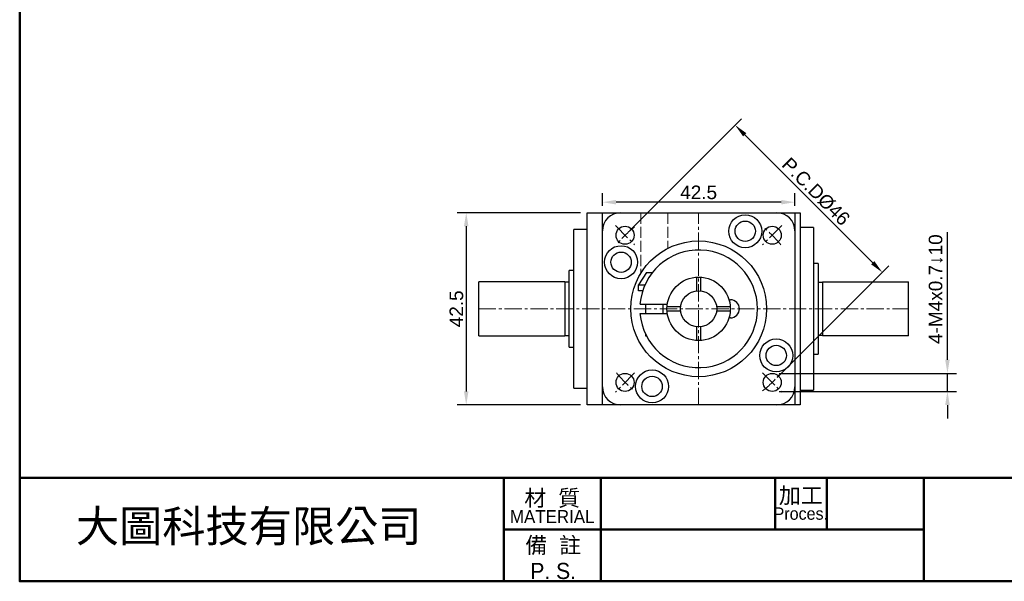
# Model space of a CAD drawing. Header units: millimetres. Extents: x 2723 to 3130, y 721 to 1006.
# Tile 1 of 8: x 2723 to 2941, y 721 to 845. Entities that reach past the tile are written whole.
import ezdxf

# ---------------------------------------------------------------- set-up
doc = ezdxf.new("R2010")
doc.units = ezdxf.units.MM
doc.linetypes.add('CENTER2', pattern=[28.575, 19.05, -3.175, 3.175, -3.175])
doc.linetypes.add('DASHED', pattern=[0.2068, 0.1655, -0.0413])
for name, color, linetype, lineweight in [('中心線', 6, 'CENTER2', 5), ('剖面線', 2, 'DASHED', 5), ('圖框', 7, 'Continuous', 50), ('標註', 4, 'Continuous', 13)]:
    doc.layers.add(name, color=color, linetype=linetype, lineweight=lineweight)
doc.layers.add('產品', color=7, linetype='Continuous')
doc.styles.get("Standard").update_dxf_attribs({"font": 'arial.ttf'})
doc.styles.add('預設-ISO', font='arial.ttf')
doc.dimstyles.new('yuetai', dxfattribs={"dimtxt": 3, "dimasz": 3, "dimexe": 2, "dimexo": 1.5, "dimtad": 1, "dimdsep": 46, "dimtxsty": 'Standard', "dimcen": 0, "dimadec": 0, "dimazin": 0, "dimtfac": 1, "dimtmove": 0, "dimatfit": 3, "dimfxl": 1, "dimarcsym": 0})

# ---------------------------------------------------------------- blocks, each defined once
blk = doc.blocks.new('標題欄框 下標註')
at = {"layer": '圖框'}
for p, q in [((2.28, 73.91), (2.28, 89.91)), ((77.28, 89.91), (77.28, 73.91)), ((92.28, 89.91), (92.28, 73.91)), ((119.28, 89.91), (119.28, 81.91)), ((127.28, 89.91), (127.28, 81.91)), ((142.28, 89.91), (142.28, 73.91)), ((77.28, 81.91), (142.28, 81.91))]:
    blk.add_line(p, q, dxfattribs=at)
for points in [[(2.28, 89.91), (287.28, 89.91), (287.28, 273.91), (2.28, 273.91)], [(287.28, 89.91), (2.28, 89.91), (2.28, 73.91), (287.28, 73.91)]]:
    blk.add_lwpolyline(points, close=True, dxfattribs=at)
at = {"layer": '圖框', "color": 7, "attachment_point": 5, "style": '預設-ISO'}
for s, insert, char_height, width, line_spacing_factor in [('{\\fPMingLiU|b0|i0|c136|p18;\\H0.71429x;加工\\P\\fPMingLiU|b0|i0|c0|p18;\\H0.76x;Proces.}', (123.25, 85.94), 3.5, 7.8869, 0.74878), ('\\f新細明體|b0|i0;\\H2.5000;材  質\\P\\f新細明體|b0|i0;\\H2.0000;MATERIAL', (84.75, 85.5), 3.5, 14.9029, 0.74878), ('\\f新細明體|b0|i0;\\H2.5000;備  註\\PP. S.', (84.9, 77.49), 2.5, 15.0412, 0.958537)]:
    blk.add_mtext(s, dxfattribs=dict(at, insert=insert, char_height=char_height, width=width, line_spacing_factor=line_spacing_factor))
blk = doc.blocks.new('*D23')
at = {"layer": 'Defpoints', "color": 0, "transparency": 16777216}
for p in [(2881.31, 821.65), (2856.98, 797.32), (2889.51, 764.8)]:
    blk.add_point(p, dxfattribs=at)
at = {"layer": '標註', "color": 0, "lineweight": -2, "transparency": 16777216}
for p, q in [((2858.04, 798.38), (2882.72, 823.06)), ((2911.71, 791.24), (2883.43, 819.53)), ((2890.57, 765.86), (2915.25, 790.54))]:
    blk.add_line(p, q, dxfattribs=at)
at = {"layer": '標註', "color": 0, "transparency": 16777216}
for points in [[(2883.78, 819.88), (2883.07, 819.17), (2881.31, 821.65)], [(2912.07, 791.6), (2911.36, 790.89), (2913.83, 789.12)]]:
    blk.add_solid(points, dxfattribs=at)
at = {"layer": '標註', "color": 0, "transparency": 16777216, "insert": (2899.15, 806.97), "char_height": 3, "attachment_point": 5, "rotation": 315}
blk.add_mtext('P.C.DØ46', dxfattribs=at)
blk = doc.blocks.new('*D29')
at = {"layer": 'Defpoints', "color": 0, "transparency": 16777216}
for p in [(2889.51, 766.8), (2928.22, 766.8), (2889.51, 762.8)]:
    blk.add_point(p, dxfattribs=at)
at = {"layer": '標註', "color": 0, "lineweight": -2, "transparency": 16777216}
for p, q in [((2928.22, 769.8), (2928.22, 798.02)), ((2891.01, 766.8), (2930.22, 766.8)), ((2928.22, 762.8), (2928.22, 766.8)), ((2891.01, 762.8), (2930.22, 762.8)), ((2928.22, 759.8), (2928.22, 756.8))]:
    blk.add_line(p, q, dxfattribs=at)
at = {"layer": '標註', "color": 0, "transparency": 16777216}
for points in [[(2927.72, 769.8), (2928.72, 769.8), (2928.22, 766.8)], [(2927.72, 759.8), (2928.72, 759.8), (2928.22, 762.8)]]:
    blk.add_solid(points, dxfattribs=at)
at = {"layer": '標註', "color": 0, "transparency": 16777216, "insert": (2925.65, 785.41), "char_height": 3, "attachment_point": 5, "rotation": 90}
blk.add_mtext('4-M4x0.7↓10', dxfattribs=at)
blk = doc.blocks.new('*D44')
at = {"layer": 'Defpoints', "color": 0, "transparency": 16777216}
for p in [(2851.99, 804.62), (2851.99, 802.31), (2894.49, 802.31)]:
    blk.add_point(p, dxfattribs=at)
at = {"layer": '標註', "color": 0, "lineweight": -2, "transparency": 16777216}
for p, q in [((2851.99, 803.81), (2851.99, 806.62)), ((2894.49, 803.81), (2894.49, 806.62)), ((2891.49, 804.62), (2854.99, 804.62))]:
    blk.add_line(p, q, dxfattribs=at)
at = {"layer": '標註', "color": 0, "transparency": 16777216}
for points in [[(2854.99, 805.12), (2854.99, 804.12), (2851.99, 804.62)], [(2891.49, 805.12), (2891.49, 804.12), (2894.49, 804.62)]]:
    blk.add_solid(points, dxfattribs=at)
at = {"layer": '標註', "color": 0, "transparency": 16777216, "insert": (2873.24, 806.78), "char_height": 3, "attachment_point": 5}
blk.add_mtext('42.5', dxfattribs=at)
blk = doc.blocks.new('*D45')
at = {"layer": 'Defpoints', "color": 0, "transparency": 16777216}
for p in [(2848.64, 802.31), (2821.88, 759.81), (2848.64, 759.81)]:
    blk.add_point(p, dxfattribs=at)
at = {"layer": '標註', "color": 0, "lineweight": -2, "transparency": 16777216}
for p, q in [((2847.14, 802.31), (2819.88, 802.31)), ((2821.88, 799.31), (2821.88, 762.81)), ((2847.14, 759.81), (2819.88, 759.81))]:
    blk.add_line(p, q, dxfattribs=at)
at = {"layer": '標註', "color": 0, "transparency": 16777216}
for points in [[(2821.38, 799.31), (2822.38, 799.31), (2821.88, 802.31)], [(2821.38, 762.81), (2822.38, 762.81), (2821.88, 759.81)]]:
    blk.add_solid(points, dxfattribs=at)
at = {"layer": '標註', "color": 0, "transparency": 16777216, "insert": (2819.72, 781.06), "char_height": 3, "attachment_point": 5, "rotation": 90}
blk.add_mtext('42.5', dxfattribs=at)

msp = doc.modelspace()

# ---------------------------------------------------------------- linework, layer by layer
at = {"layer": '中心線', "ltscale": 0.2}
for p, q in [((2873.244, 759.809), (2873.244, 802.309)), ((2854.86, 799.444), (2859.102, 795.201)), ((2891.629, 799.444), (2887.387, 795.201)), ((2824.644, 781.059), (2919.644, 781.059)), ((2859.102, 766.917), (2854.86, 762.674)), ((2887.387, 766.917), (2891.629, 762.674))]:
    msp.add_line(p, q, dxfattribs=at)
for start, end in [(127.94287, 142.05713), (37.94287, 52.05713), (217.94287, 232.05713), (307.94287, 322.05713)]:
    msp.add_arc((2873.244, 781.059), 23, start, end, dxfattribs=at)
at = {"layer": '剖面線', "ltscale": 15}
for p, q in [((2860.444, 802.309), (2860.444, 788.88)), ((2866.444, 802.309), (2866.444, 794.429))]:
    msp.add_line(p, q, dxfattribs=at)
at = {"layer": '產品'}
for p, q in [((2848.644, 802.309), (2895.644, 802.309)), ((2848.644, 759.809), (2848.644, 802.309)), ((2851.994, 759.809), (2851.994, 802.309)), ((2894.494, 802.309), (2894.494, 759.809)), ((2895.644, 802.309), (2895.644, 759.809)), ((2848.644, 798.559), (2845.644, 798.559)), ((2845.644, 763.559), (2845.644, 798.559)), ((2898.644, 799.059), (2895.644, 799.059)), ((2898.644, 799.059), (2898.644, 763.059)), ((2899.644, 791.059), (2898.644, 791.059)), ((2899.644, 791.059), (2899.644, 771.059)), ((2845.644, 789.559), (2844.644, 789.559)), ((2844.644, 772.559), (2844.644, 789.559)), ((2861.724, 789.059), (2859.944, 786.359)), ((2861.724, 789.059), (2862.997, 789.059)), ((2872.744, 788.041), (2872.744, 785.028)), ((2873.744, 785.028), (2873.744, 788.041)), ((2843.644, 787.059), (2824.644, 787.059)), ((2824.644, 775.059), (2824.644, 787.059)), ((2843.644, 787.059), (2843.644, 775.059)), ((2844.644, 786.959), (2843.644, 786.959)), ((2859.944, 785.059), (2859.944, 786.359)), ((2859.944, 786.359), (2861.374, 786.359)), ((2899.644, 786.959), (2900.644, 786.959)), ((2900.644, 787.059), (2919.644, 787.059)), ((2900.644, 787.059), (2900.644, 775.059)), ((2919.644, 775.059), (2919.644, 787.059)), ((2860.875, 785.059), (2859.944, 785.059)), ((2860.283, 782.059), (2866.316, 782.059)), ((2861.494, 782.059), (2861.494, 780.059)), ((2865.394, 780.059), (2865.394, 782.059)), ((2866.262, 781.559), (2869.276, 781.559)), ((2877.213, 781.559), (2880.226, 781.559)), ((2860.283, 780.059), (2866.316, 780.059)), ((2869.276, 780.559), (2866.262, 780.559)), ((2880.226, 780.559), (2877.213, 780.559)), ((2872.744, 777.091), (2872.744, 774.077)), ((2873.744, 774.077), (2873.744, 777.091)), ((2824.644, 775.059), (2843.644, 775.059)), ((2843.644, 775.159), (2844.644, 775.159)), ((2861.494, 775.484), (2861.494, 775.059)), ((2861.494, 775.059), (2861.712, 775.059)), ((2900.644, 775.159), (2899.644, 775.159)), ((2919.644, 775.059), (2900.644, 775.059)), ((2844.644, 772.559), (2845.644, 772.559)), ((2898.644, 771.059), (2899.644, 771.059)), ((2845.644, 763.559), (2848.644, 763.559)), ((2895.644, 763.059), (2898.644, 763.059)), ((2895.644, 759.809), (2848.644, 759.809))]:
    msp.add_line(p, q, dxfattribs=at)
for centre, radius in [((2883.545, 798.203), 3.65), ((2856.981, 797.323), 2), ((2883.545, 798.203), 2.25), ((2889.508, 797.323), 2), ((2856.101, 791.36), 3.65), ((2873.244, 781.059), 15), ((2856.101, 791.36), 2.25), ((2873.244, 781.059), 7), ((2873.244, 781.059), 4), ((2890.388, 770.758), 3.65), ((2890.388, 770.758), 2.25), ((2856.981, 764.796), 2), ((2862.944, 763.916), 3.65), ((2862.944, 763.916), 2.25), ((2889.508, 764.796), 2)]:
    msp.add_circle(centre, radius, dxfattribs=at)
for centre, radius, start, end in [((2855.994, 798.309), 4, 90, 180), ((2890.494, 798.309), 4, 0, 90), ((2873.244, 781.059), 13, 184.41173, 175.58827), ((2880.244, 781.059), 2, 270.59343, 89.40657), ((2855.994, 763.809), 4, 180, 270), ((2890.494, 763.809), 4, 270, 0)]:
    msp.add_arc(centre, radius, start, end, dxfattribs=at)
for points, knots in [([(2879.959, 783.039), (2879.962, 783.039), (2879.968, 783.04), (2880.019, 783.047), (2880.094, 783.054), (2880.181, 783.059), (2880.24, 783.059), (2880.265, 783.059)], [0, 0, 0, 0, 0.20970553, 0.41940548, 0.62929545, 0.84078777, 1, 1, 1, 1]), ([(2880.265, 779.059), (2880.23, 779.059), (2880.16, 779.06), (2880.067, 779.067), (2879.998, 779.074), (2879.963, 779.079), (2879.96, 779.079), (2879.959, 779.08)], [0, 0, 0, 0, 0.2204909, 0.4412375, 0.6560137, 0.8668383, 1, 1, 1, 1])]:
    msp.add_open_spline(points, degree=3, knots=knots, dxfattribs=at)

# ---------------------------------------------------------------- block references
at = {"layer": '圖框', "xscale": 1.426940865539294, "yscale": 1.426940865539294, "zscale": 1.426940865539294}
msp.add_blockref('標題欄框 下標註', (2719.95, 615.38), dxfattribs=at)

# ---------------------------------------------------------------- texts
at = {"layer": '產品', "ltscale": 5, "insert": (2735.615, 736.529), "char_height": 7, "attachment_point": 1}
msp.add_mtext_dynamic_manual_height_columns('{\\fPMingLiU|b0|i0|c136|p18;大圖科技有限公司}', width=214.54867, gutter_width=12.5, heights=[33.196], dxfattribs=at)

# ---------------------------------------------------------------- dimensions: what is measured, and where the dimension line sits
at = {"layer": '標註'}
dim = msp.add_aligned_dim(p1=(2889.508, 764.796), p2=(2856.981, 797.323), distance=-34.401, text='P.C.DØ<>', dimstyle='yuetai', dxfattribs=at)
dim.commit()
dim.dimension.update_dxf_attribs({"geometry": '*D23', "text_midpoint": (2899.154, 806.969)})
dim = msp.add_linear_dim(base=(2851.994, 804.625), p1=(2894.494, 802.309), p2=(2851.994, 802.309), dimstyle='yuetai', dxfattribs=at)
dim.commit()
dim.dimension.update_dxf_attribs({"geometry": '*D44', "text_midpoint": (2873.244, 806.781)})
dim = msp.add_linear_dim(base=(2821.879, 759.809), p1=(2848.644, 802.309), p2=(2848.644, 759.809), angle=90, dimstyle='yuetai', dxfattribs=at)
dim.commit()
dim.dimension.update_dxf_attribs({"geometry": '*D45', "text_midpoint": (2819.722, 781.059)})
dim = msp.add_linear_dim(base=(2928.22, 766.796), p1=(2889.508, 762.796), p2=(2889.508, 766.796), angle=270, text='4-M<>x0.7↓10', dimstyle='yuetai', dxfattribs=at)
dim.commit()
dim.dimension.update_dxf_attribs({"geometry": '*D29', "text_midpoint": (2925.65, 785.407)})

doc.saveas('drawing.dxf')
